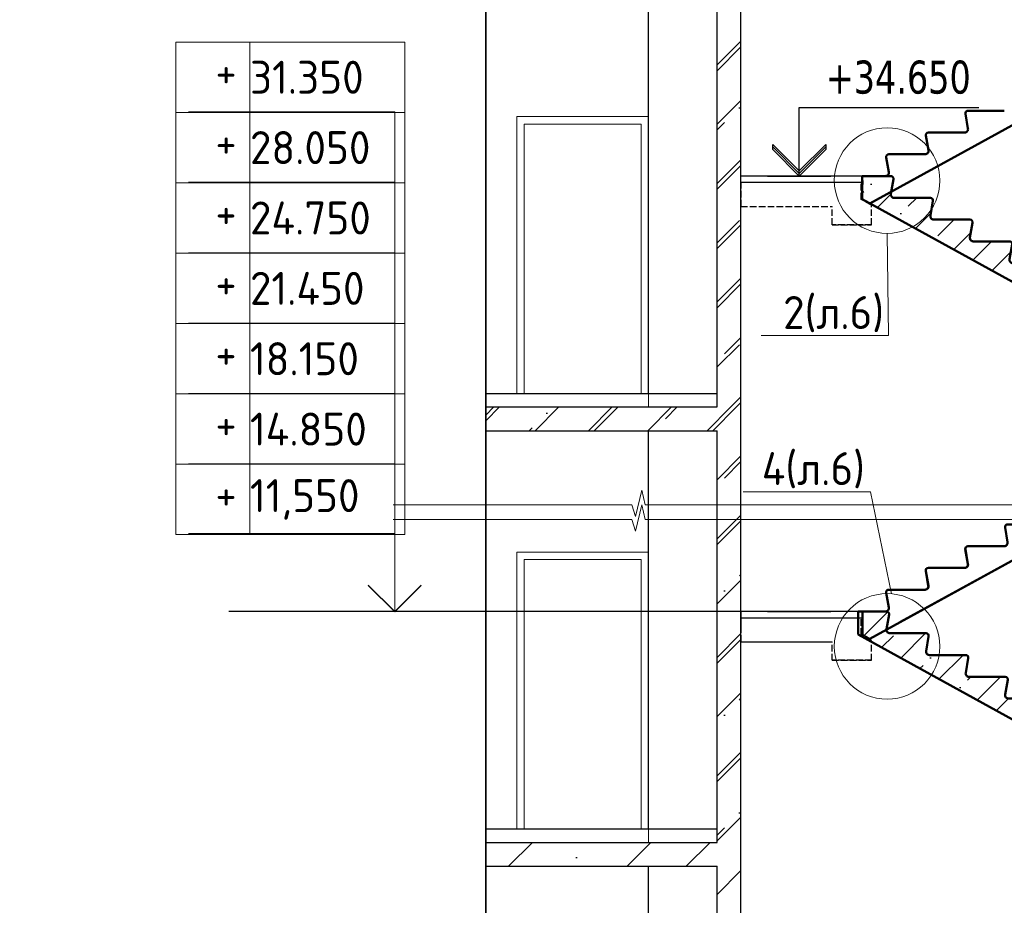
# Model space of a CAD drawing. Header units: millimetres. Extents: x 259029 to 2494469, y -731578 to -57567.
# Tile 44 of 252: x 365440 to 372904, y -640483 to -633771. Entities that reach past the tile are written whole.
import ezdxf
from ezdxf import colors
from ezdxf.entities.mleader import LeaderData, LeaderLine
from ezdxf.math import Vec2, Vec3

# ---------------------------------------------------------------- set-up
doc = ezdxf.new("R2010")
doc.units = ezdxf.units.MM
doc.linetypes.add('______2', pattern=[270, 200, -70])
doc.layers.get('Defpoints').update_dxf_attribs({"color": 140})
for name, color, linetype, lineweight in [('RAZMER', 100, 'Continuous', 15), ('Standard', 7, 'Continuous', 25), ('АС-Таблицы', 7, 'Continuous', 20), ('Общий01', 7, 'Continuous', 13), ('отметки', 243, 'Continuous', 18), ('ПЛИТА', 152, 'Continuous', 35), ('Размеры кладочные', 3, 'Continuous', 20), ('РАЗРЕЗЫ', 10, 'Continuous', 60), ('Символы 0.20', 1, 'Continuous', 20), ('Стена', 7, 'Continuous', 50), ('Стена_ бетон не несущ.', 253, 'Continuous', 35), ('Стена_ бетон несущ.', 253, 'Continuous', 70)]:
    doc.layers.add(name, color=color, linetype=linetype, lineweight=lineweight)
doc.styles.add('TAHOMA', font='tahoma.ttf')
doc.styles.add('ГОСТ', font='GOST_Common.ttf')
pattern_1 = [(45, (-451920.53, -283940.7), (-449.0128, 449.0128), []), (45, (-451471.5, -283940.7), (-449.0128, 449.0128), [793.75, -158.75, 0, -158.75])]
pattern_2 = [(45, (-451920.53, -303740.7), (-449.0128, 449.0128), []), (45, (-451471.5, -303740.7), (-449.0128, 449.0128), [793.75, -158.75, 0, -158.75])]

# ---------------------------------------------------------------- blocks, each defined once
blk = doc.blocks.new('*T921')
at = {"layer": 'Defpoints', "color": 8, "linetype": 'ByBlock', "lineweight": 0, "transparency": 16777216}
for p, q in [((0, 0), (1734.3, 0)), ((0, 0), (0, -3733.3)), ((561.2, 0), (561.2, -3733.3)), ((1734.3, 0), (1734.3, -3733.3)), ((0, -533.3), (1734.3, -533.3)), ((0, -1066.7), (1734.3, -1066.7)), ((0, -1600), (1734.3, -1600)), ((0, -2133.3), (1734.3, -2133.3)), ((0, -2666.7), (1734.3, -2666.7)), ((0, -3200), (1734.3, -3200)), ((0, -3733.3), (1734.3, -3733.3))]:
    blk.add_line(p, q, dxfattribs=at)
at = {"layer": 'АС-Таблицы', "color": 0, "transparency": 16777216, "char_height": 250, "style": 'ГОСТ'}
for s, insert, width, attachment_point in [('+', (461.2, -100), 361.223, 3), ('31.350', (561.2, -266.7), 1173.087, 4), ('+', (461.2, -633.3), 361.223, 3), ('28.050', (561.2, -800), 1173.087, 4), ('24.750', (561.2, -1333.3), 1173.087, 4), ('+', (461.2, -1166.7), 361.223, 3), ('21.450', (561.2, -1866.7), 1173.087, 4), ('+', (461.2, -1700), 361.223, 3), ('18.150', (561.2, -2400), 1173.087, 4), ('+', (461.2, -2233.3), 361.223, 3), ('+', (461.2, -2766.7), 361.223, 3), ('14.850', (561.2, -2933.3), 1173.087, 4), ('+', (461.2, -3300), 361.223, 3), ('11,550', (561.2, -3466.7), 1173.087, 4)]:
    blk.add_mtext(s, dxfattribs=dict(at, insert=insert, width=width, attachment_point=attachment_point))
blk = doc.blocks.new('_None')
blk = doc.blocks.new('НОВЫЙ')
at = {"layer": 'Standard', "color": 5, "linetype": 'Continuous', "lineweight": 50, "transparency": 33554687}
for p, q in [((381795.4, -472257), (381776.2, -472145.8)), ((381795.8, -472121.9), (382011.4, -472121.7)), ((382011.4, -472121.9), (381835.3, -472121.9)), ((382011.4, -472121.9), (382011.4, -472297.6)), ((378952.4, -473979.3), (382011.4, -472297.6)), ((381495.4, -472422), (381476.2, -472310.8)), ((381495.8, -472286.9), (381770.9, -472286.9)), ((381195.4, -472587), (381176.2, -472475.8)), ((381195.8, -472451.9), (381470.9, -472451.9)), ((380895.8, -472616.9), (381170.9, -472616.9)), ((380895.4, -472752), (380876.2, -472640.8)), ((380595.8, -472781.9), (380870.9, -472781.9)), ((380595.4, -472917), (380576.2, -472805.8)), ((380295.4, -473082), (380276.2, -472970.8)), ((380295.8, -472946.9), (380570.9, -472946.9)), ((379995.4, -473247), (379976.2, -473135.8)), ((379995.8, -473111.9), (380270.9, -473111.9)), ((379695.4, -473412), (379676.2, -473300.8)), ((379695.8, -473276.9), (379970.9, -473276.9)), ((379395.8, -473441.9), (379670.9, -473441.9)), ((379395.4, -473577), (379376.2, -473465.8)), ((379095.8, -473606.9), (379370.9, -473606.9)), ((379095.4, -473742), (379076.2, -473630.8)), ((378894.8, -473771.9), (378894.9, -473836.7)), ((378894.8, -473771.9), (378894.8, -473947.6)), ((378894.8, -473771.9), (379070.9, -473771.9))]:
    blk.add_line(p, q, dxfattribs=at)
for centre, radius, start, end in [((381795.8, -472141.9), 20, 90, 191.30993), ((381770.9, -472261.9), 25, 270, 11.30993), ((381495.8, -472306.9), 20, 90, 191.30993), ((381195.8, -472471.9), 20, 90, 191.30993), ((381470.9, -472426.9), 25, 270, 11.30993), ((380895.8, -472636.9), 20, 90, 191.30993), ((381170.9, -472591.9), 25, 270, 11.30993), ((380595.8, -472801.9), 20, 90, 191.30993), ((380870.9, -472756.9), 25, 270, 11.30993), ((380570.9, -472921.9), 25, 270, 11.30993), ((380295.8, -472966.9), 20, 90, 191.30993), ((380270.9, -473086.9), 25, 270, 11.30993), ((379995.8, -473131.9), 20, 90, 191.30993), ((379695.8, -473296.9), 20, 90, 191.30993), ((379970.9, -473251.9), 25, 270, 11.30993), ((379395.8, -473461.9), 20, 90, 191.30993), ((379670.9, -473416.9), 25, 270, 11.30993), ((379095.8, -473626.9), 20, 90, 191.30993), ((379370.9, -473581.9), 25, 270, 11.30993), ((379070.9, -473746.9), 25, 270, 11.30993)]:
    blk.add_arc(centre, radius, start, end, dxfattribs=at)
at = {"layer": 'РАЗРЕЗЫ', "color": 5, "lineweight": 35}
for p, q in [((382011.4, -472297.6), (382011.4, -472121.9)), ((382011.4, -472297.6), (382011.4, -472297.6)), ((378894.8, -473947.6), (378894.8, -473771.9)), ((378952.4, -473979.3), (378894.8, -473947.6))]:
    blk.add_line(p, q, dxfattribs=at)
blk = doc.blocks.new('выаыв')
at = {"layer": 'Standard', "color": 7, "linetype": '______2', "lineweight": 30}
for p, q in [((483017, -472887), (483017, -472378)), ((486656, -473099), (486656, -472378)), ((482696, -473063), (483017, -472887)), ((482696, -473659), (482696, -473063)), ((483896, -473659), (483896, -473099)), ((486656, -473099), (483896, -473099)), ((482696, -473659), (482696, -473279)), ((483896, -473659), (482696, -473659)), ((483896, -473659), (482696, -473659)), ((482696, -473659), (483896, -473659)), ((483896, -473659), (482696, -473659))]:
    blk.add_line(p, q, dxfattribs=at)
at = {"layer": 'ПЛИТА', "color": 0, "lineweight": 30}
blk.add_line((483017, -472378), (486656, -472378), dxfattribs=at)
blk = doc.blocks.new('марш2')
at = {"layer": 'РАЗРЕЗЫ', "lineweight": -2}
h = blk.add_hatch(dxfattribs=at)
h.set_pattern_fill('ANSI35', color=256, scale=50)
h.paths.add_polyline_path([(519266.6, -473418), (519247, -473531.5, 0.457423), (519271.7, -473560.2), (519546.8, -473560.2, -0.457423), (519566.6, -473583), (519547, -473696.5, 0.457423), (519571.7, -473725.2), (519846.8, -473725.2, -0.457423), (519866.6, -473748), (519847, -473861.5, 0.457423), (519871.7, -473890.2), (520146.8, -473890.2, -0.457423), (520166.6, -473913), (520147, -474026.5, 0.457423), (520171.7, -474055.2), (520446.8, -474055.2, -0.457423), (520466.6, -474078), (520447, -474191.5, 0.457423), (520471.7, -474220.2), (520746.8, -474220.2, -0.457423), (520766.6, -474243), (520747, -474356.5, 0.457423), (520771.7, -474385.2), (521046.8, -474385.2, -0.457423), (521066.6, -474408), (521047, -474521.5, 0.457423), (521071.7, -474550.2), (521346.8, -474550.2, -0.457423), (521366.6, -474573), (521347, -474686.5, 0.457423), (521371.7, -474715.2), (521646.8, -474715.2, -0.457423), (521666.6, -474738), (521647, -474851.5, 0.457423), (521671.7, -474880.2), (521946.8, -474880.2, -0.457423), (521966.6, -474903), (521947, -475016.5, 0.457423), (521971.7, -475045.2), (522147.9, -475045.2), (522147.9, -475220.9), (522090.2, -475252.5), (519031.2, -473570.9), (519031.2, -473395), (519246.9, -473395.2, -0.457187)])
at = {"layer": 'РАЗРЕЗЫ', "color": 2, "lineweight": -2, "xscale": -1}
blk.add_blockref('НОВЫЙ', (901042.6, -1273.3), dxfattribs=at)

msp = doc.modelspace()

# ---------------------------------------------------------------- hatches: boundary and pattern name
at = {"layer": 'Стена_ бетон несущ.', "linetype": 'Continuous', "lineweight": 25}
h = msp.add_hatch(dxfattribs=at)
h.set_pattern_fill('ANSI35', scale=100, style=0)
h.set_pattern_definition(pattern_1)
h.paths.add_polyline_path([(370907.7, -636705.6), (370907.7, -633585.6), (370727.7, -633585.6), (370727.7, -636705.6)])
h = msp.add_hatch(dxfattribs=at)
h.set_pattern_fill('ANSI35', scale=100, style=0)
h.set_pattern_definition(pattern_2)
h.paths.add_polyline_path([(370907.7, -636705.6), (370907.7, -633585.6), (370727.7, -633585.6), (370727.7, -636705.6)])
h = msp.add_hatch(dxfattribs=at)
h.set_pattern_fill('ANSI35', scale=100, style=0)
h.set_pattern_definition(pattern_1)
h.paths.add_polyline_path([(368972.5, -636705.6), (368972.5, -636885.6), (370907.7, -636885.6), (370907.7, -636705.6)])
h = msp.add_hatch(dxfattribs=at)
h.set_pattern_fill('ANSI35', scale=100, style=0)
h.set_pattern_definition(pattern_2)
h.paths.add_polyline_path([(368972.5, -636705.6), (368972.5, -636885.6), (370907.7, -636885.6), (370907.7, -636705.6)])
h = msp.add_hatch(dxfattribs=at)
h.set_pattern_fill('ANSI35', scale=100, style=0)
h.set_pattern_definition(pattern_1)
h.paths.add_polyline_path([(370907.7, -640005.6), (370907.7, -636885.6), (370727.7, -636885.6), (370727.7, -640005.6)])
h = msp.add_hatch(dxfattribs=at)
h.set_pattern_fill('ANSI35', scale=100, style=0)
h.set_pattern_definition(pattern_2)
h.paths.add_polyline_path([(370907.7, -640005.6), (370907.7, -636885.6), (370727.7, -636885.6), (370727.7, -640005.6)])
h = msp.add_hatch(dxfattribs=at)
h.set_pattern_fill('ANSI35', scale=100, style=0)
h.set_pattern_definition(pattern_1)
h.paths.add_polyline_path([(368972.5, -640005.6), (368972.5, -640185.6), (370907.7, -640185.6), (370907.7, -640005.6)])
h = msp.add_hatch(dxfattribs=at)
h.set_pattern_fill('ANSI35', scale=100, style=0)
h.set_pattern_definition(pattern_1)
h.paths.add_polyline_path([(370907.7, -643305.6), (370907.7, -640185.6), (370727.7, -640185.6), (370727.7, -643305.6)])

# ---------------------------------------------------------------- linework, layer by layer
at = {"color": 0}
msp.add_line((371109.6, -638255.6), (367026.8, -638255.6), dxfattribs=at)
at = {"layer": 'RAZMER', "color": 30, "ltscale": 100}
for p, q in [((368282.7, -634469.9, 0), (366720.2, -634469.9, 0)), ((368282.7, -637658.3, 0), (368282.7, -634469.9, 0)), ((368282.7, -635003.2, 0), (366720.2, -635003.2, 0)), ((368282.7, -635536.6, 0), (366720.2, -635536.6, 0)), ((368282.7, -636069.9, 0), (366720.2, -636069.9, 0)), ((368282.7, -636603.2, 0), (366720.2, -636603.2, 0)), ((368282.7, -637136.6, 0), (366720.2, -637136.6, 0)), ((368282.7, -637810.9, 0), (368282.7, -637210.9, 0)), ((368282.7, -637664.6, 0), (366720.2, -637664.6, 0))]:
    msp.add_line(p, q, dxfattribs=at)
at = {"layer": 'RAZMER'}
msp.add_line((368282.7, -637655.6, 0), (368282.7, -638255.6), dxfattribs=at)
at = {"layer": 'Standard', "color": 7, "linetype": 'Continuous', "lineweight": 25}
for p, q in [((370907.7, -636885.6), (370907.7, -631362.8)), ((370907.7, -636885.6), (370907.7, -631362.8)), ((370907.7, -634955.6), (370907.7, -633405.6)), ((370907.7, -634955.6), (370907.7, -633405.6)), ((370727.7, -636705.6), (370727.7, -633585.6)), ((370727.7, -636705.6), (370727.7, -633585.6)), ((371349.6, -634955.6), (371349.6, -634435.6)), ((371349.6, -634435.6), (372709.6, -634435.6)), ((371349.6, -634955.6), (371349.6, -634435.6)), ((371349.6, -634435.6), (372709.6, -634435.6)), ((371149.6, -634755.6), (371149.6, -634715.6)), ((371149.6, -634715.6), (371349.6, -634915.6)), ((371149.6, -634755.6), (371149.6, -634715.6)), ((371149.6, -634715.6), (371349.6, -634915.6)), ((371349.6, -634935.6), (371149.6, -634735.6)), ((371349.6, -634935.6), (371149.6, -634735.6)), ((371349.6, -634915.6), (371549.6, -634715.6)), ((371349.6, -634915.6), (371549.6, -634715.6)), ((371549.6, -634735.6), (371349.6, -634935.6)), ((371549.6, -634735.6), (371349.6, -634935.6)), ((371549.6, -634715.6), (371549.6, -634735.6)), ((371549.6, -634715.6), (371549.6, -634735.6)), ((371549.6, -634735.6), (371549.6, -634755.6)), ((371549.6, -634735.6), (371549.6, -634755.6)), ((371349.6, -634955.6), (371149.6, -634755.6)), ((371349.6, -634955.6), (371149.6, -634755.6)), ((371549.6, -634755.6), (371349.6, -634955.6)), ((371549.6, -634755.6), (371349.6, -634955.6)), ((371109.6, -634955.6), (371589.6, -634955.6)), ((371109.6, -634955.6), (371589.6, -634955.6)), ((370907.7, -638255.6), (370907.7, -636705.6)), ((370907.7, -638255.6), (370907.7, -636705.6)), ((370727.7, -640005.6), (370727.7, -636885.6)), ((370727.7, -640005.6), (370727.7, -636885.6)), ((370907.7, -646785.6), (370907.7, -637557.7)), ((371109.6, -638255.6), (371589.6, -638255.6)), ((370907.7, -640185.6), (370907.7, -638405.6)), ((370907.7, -643485.6), (370907.7, -640005.6)), ((370727.7, -643305.6), (370727.7, -640185.6))]:
    msp.add_line(p, q, dxfattribs=at)
at = {"layer": 'Standard', "color": 5, "linetype": 'Continuous', "lineweight": 50, "transparency": 33554687}
for p, q in [((371885.1, -635163.2), (374736, -633595.9)), ((372628.1, -634595.9), (372608.8, -634484.7)), ((372628.5, -634460.8), (372903.6, -634460.8)), ((372328.1, -634760.9), (372308.8, -634649.7)), ((372328.5, -634625.8), (372603.6, -634625.8)), ((372028.1, -634925.9), (372008.8, -634814.7)), ((372028.5, -634790.8), (372303.6, -634790.8)), ((371827.4, -634955.8), (371827.6, -635020.6)), ((371827.4, -634955.8), (371827.4, -635131.5)), ((371827.4, -634955.8), (372003.6, -634955.8))]:
    msp.add_line(p, q, dxfattribs=at)
at = {"layer": 'Standard', "color": 7, "linetype": 'Continuous', "lineweight": 13}
for p, q in [((370151.7, -634561.6), (369263.7, -634561.6)), ((369263.7, -634561.6), (369263.7, -636605.6)), ((370151.7, -634561.6), (369263.7, -634561.6)), ((369263.7, -634561.6), (369263.7, -636605.6)), ((370151.7, -636605.6), (370151.7, -634561.6)), ((370151.7, -636605.6), (370151.7, -634561.6)), ((370151.7, -637861.6), (369263.7, -637861.6)), ((369263.7, -637861.6), (369263.7, -639905.6)), ((370151.7, -639905.6), (370151.7, -637861.6))]:
    msp.add_line(p, q, dxfattribs=at)
at = {"layer": 'Standard', "color": 1, "linetype": 'Continuous', "lineweight": 50, "transparency": 33554687}
for p, q in [((372116.8, -638335.1), (373531.1, -637557.7)), ((372627.3, -637895.7), (372608.1, -637784.6)), ((372627.7, -637760.6), (372902.8, -637760.6)), ((372327.7, -637925.6), (372602.8, -637925.6)), ((372327.3, -638060.7), (372308.1, -637949.6)), ((372027.7, -638090.6), (372302.8, -638090.6))]:
    msp.add_line(p, q, dxfattribs=at)
at = {"layer": 'Standard', "color": 5, "linetype": 'Continuous', "lineweight": 50, "transparency": 33554687}
for centre, radius, start, end in [((372628.5, -634480.8), 20, 90, 191.30993), ((372328.5, -634645.8), 20, 90, 191.30993), ((372603.6, -634600.8), 25, 270, 11.30993), ((372028.5, -634810.8), 20, 90, 191.30993), ((372303.6, -634765.8), 25, 270, 11.30993), ((372003.6, -634930.8), 25, 270, 11.30993)]:
    msp.add_arc(centre, radius, start, end, dxfattribs=at)
at = {"layer": 'Standard', "color": 1, "linetype": 'Continuous', "lineweight": 50, "transparency": 33554687}
for centre, radius, start, end in [((372627.7, -637780.6), 20, 90, 191.30993), ((372902.8, -637735.6), 25, 270, 11.30993), ((372327.7, -637945.6), 20, 90, 191.30993), ((372602.8, -637900.6), 25, 270, 11.30993), ((372027.7, -638110.6), 20, 90, 190.6777), ((372302.8, -638065.6), 25, 270, 11.30993)]:
    msp.add_arc(centre, radius, start, end, dxfattribs=at)
at = {"layer": 'Общий01', "color": 7, "linetype": 'Continuous', "lineweight": 25}
for p, q in [((370727.7, -636605.6), (368972.5, -636605.6)), ((370727.7, -636605.6), (368972.5, -636605.6)), ((368972.5, -636705.6), (370727.7, -636705.6)), ((368972.5, -636705.6), (370727.7, -636705.6)), ((368972.5, -636885.6), (370727.7, -636885.6)), ((368972.5, -636885.6), (370727.7, -636885.6)), ((370727.7, -639905.6), (368972.5, -639905.6)), ((368972.5, -640005.6), (370727.7, -640005.6)), ((368972.5, -640185.6), (370727.7, -640185.6))]:
    msp.add_line(p, q, dxfattribs=at)
at = {"layer": 'отметки', "linetype": 'Continuous', "lineweight": 25, "ltscale": 100}
msp.add_lwpolyline([(368482.7, -638055.6), (368282.7, -638255.6), (368082.7, -638055.6)], dxfattribs=at)
at = {"layer": 'отметки', "linetype": 'Continuous', "lineweight": 25, "ltscale": 100, "elevation": 0}
msp.add_lwpolyline([(368482.7, -638058.3), (368282.7, -638258.3), (368082.7, -638058.3)], dxfattribs=at)
at = {"layer": 'ПЛИТА', "color": 0}
msp.add_line((368972.5, -626580), (368972.5, -654000.6), dxfattribs=at)
at = {"layer": 'ПЛИТА', "color": 0, "lineweight": 30}
msp.add_line((370907.7, -638485.6), (371597.7, -638485.7), dxfattribs=at)
at = {"layer": 'Размеры кладочные'}
for points in [[(371404.3, -637447.1), (370181.4, -637447.1), (370155.8, -637336.7), (370107, -637537), (370079.5, -637447.1), (368270.5, -637447.1)], [(374418.2, -637447.1), (373195.3, -637447.1), (373169.7, -637336.7), (373120.9, -637537), (373093.3, -637447.1), (371404.3, -637447.1)], [(371404.3, -637557.7), (370181.4, -637557.7), (370155.8, -637447.3), (370107, -637647.6), (370079.5, -637557.7), (368270.5, -637557.7)], [(374418.2, -637557.7), (373195.3, -637557.7), (373169.7, -637447.3), (373120.9, -637647.6), (373093.3, -637557.7), (371404.3, -637557.7)]]:
    msp.add_lwpolyline(points, dxfattribs=at)
at = {"layer": 'РАЗРЕЗЫ', "color": 5, "lineweight": 35}
for p, q in [((371827.4, -635131.5), (371827.4, -634955.8)), ((371885.1, -635163.2), (371827.4, -635131.5))]:
    msp.add_line(p, q, dxfattribs=at)
at = {"layer": 'Символы 0.20'}
for centre in [(372015.1, -634990.5), (372015.1, -638520.5)]:
    msp.add_circle(centre, 400, dxfattribs=at)
at = {"layer": 'Стена', "color": 7, "linetype": 'Continuous', "lineweight": 25}
for p, q in [((372007.7, -634955.6), (370907.7, -634955.6)), ((372007.7, -634955.6), (370907.7, -634955.6)), ((372032.9, -634955.6), (370907.7, -634955.6)), ((372007.7, -638255.6), (370907.7, -638255.6)), ((370907.7, -638255.6), (370907.7, -638405.6)), ((371891.6, -638255.6), (370907.7, -638255.6))]:
    msp.add_line(p, q, dxfattribs=at)
at = {"layer": 'Стена_ бетон не несущ.', "color": 45, "linetype": 'Continuous', "lineweight": 25}
for p, q in [((370207.7, -636605.6), (370207.7, -633585.6)), ((370207.7, -636605.6), (370207.7, -633585.6)), ((370207.7, -639905.6), (370207.7, -636885.6)), ((370207.7, -639905.6), (370207.7, -636885.6)), ((370207.7, -643205.6), (370207.7, -640185.6))]:
    msp.add_line(p, q, dxfattribs=at)
at = {"layer": 'Стена_ бетон не несущ.', "color": 7, "linetype": 'Continuous', "lineweight": 13}
for p, q in [((370207.7, -634505.6), (369207.7, -634505.6)), ((369207.7, -634505.6), (369207.7, -636605.6)), ((370207.7, -634505.6), (369207.7, -634505.6)), ((369207.7, -634505.6), (369207.7, -636605.6)), ((370207.7, -636705.6), (370207.7, -634505.6)), ((370207.7, -636705.6), (370207.7, -634505.6)), ((370207.7, -637805.6), (369207.7, -637805.6)), ((369207.7, -637805.6), (369207.7, -639905.6)), ((370207.7, -640005.6), (370207.7, -637805.6))]:
    msp.add_line(p, q, dxfattribs=at)

# ---------------------------------------------------------------- block references
msp.add_blockref('*T921', (366624.4, -633940.3, 0))
at = {"layer": 'РАЗРЕЗЫ', "color": 2, "lineweight": -2}
for name, p in [('марш2', (-147203.8, -161560.6)), ('НОВЫЙ', (-7067.3, -164483.9)), ('марш2', (-147236.3, -164860.6)), ('НОВЫЙ', (-7067.3, -167783.9))]:
    msp.add_blockref(name, p, dxfattribs=at)
at = {"layer": 'РАЗРЕЗЫ', "color": 2, "lineweight": -2, "xscale": -0.25, "yscale": 0.25, "zscale": 0.25}
for p in [(492571.8, -516911), (492571.8, -520211)]:
    msp.add_blockref('выаыв', p, dxfattribs=at)

# ---------------------------------------------------------------- texts
at = {"layer": 'Standard', "color": 7, "linetype": 'Continuous', "lineweight": 25, "insert": (371549.6, -634335.6), "char_height": 250, "width": 1183.813, "attachment_point": 7, "style": 'TAHOMA'}
msp.add_mtext('\\W0.86;+34.650', dxfattribs=at)

# ---------------------------------------------------------------- leaders
at = {"layer": 'Символы 0.20'}
ml = msp.add_multileader_mtext('Standard', dxfattribs=at)
ml.set_content('3(л.6)', color=256, style='ГОСТ')
ml.set_leader_properties(color=256, linetype='ByLayer', lineweight=-1)
ml.set_arrow_properties(name='NONE')
ml.build(insert=Vec2(0, 0))
ml.multileader.update_dxf_attribs({"text_left_attachment_type": 6, "text_right_attachment_type": 6, "dogleg_length": 0.25, "arrow_head_size": 200, "scale": 100})
ctx = ml.context
ctx.base_point, ctx.scale, ctx.char_height, ctx.arrow_head_size, ctx.landing_gap_size, ctx.plane_origin = Vec3(354202.3, -635860.7), 100, 250, 200, 25, Vec3(354686.6, -636162.5)
ctx.left_attachment, ctx.right_attachment = 6, 6
notes = []
notes.append((ctx, [(0, (1, 1, 0), (354177.3, -635860.7), (1, 0), 25, [(0, [(353503.5, -635272.7)], 0, [])])]))
ctx.mtext.insert, ctx.mtext.width, ctx.mtext.defined_height, ctx.mtext.flow_direction = Vec3(354227.3, -635560.7), 1094.387, 742.8, 5
ml = msp.add_multileader_mtext('Standard', dxfattribs=at)
ml.set_content('2(л.6)', color=256, style='ГОСТ')
ml.set_leader_properties(color=256, linetype='ByLayer', lineweight=-1)
ml.set_arrow_properties(name='NONE')
ml.build(insert=Vec2(0, 0))
ml.multileader.update_dxf_attribs({"text_left_attachment_type": 6, "text_right_attachment_type": 6, "dogleg_length": 0.25, "arrow_head_size": 200, "scale": 100})
ctx = ml.context
ctx.base_point, ctx.scale, ctx.char_height, ctx.arrow_head_size, ctx.landing_gap_size, ctx.plane_origin = Vec3(371201.7, -636165), 100, 250, 200, 25, Vec3(373531.1, -636102.1)
ctx.left_attachment, ctx.right_attachment = 6, 6
notes.append((ctx, [(1, (1, 1, 0), (372026.7, -636165), (-1, 0), 25, [(0, [(372015.1, -635390.5)], 0, [])])]))
ctx.mtext.insert, ctx.mtext.width, ctx.mtext.defined_height, ctx.mtext.flow_direction = Vec3(371226.7, -635865), 1094.387, 742.8, 5
ml = msp.add_multileader_mtext('Standard', dxfattribs=at)
ml.set_content('1(л.6)', color=256, style='ГОСТ')
ml.set_leader_properties(color=256, linetype='ByLayer', lineweight=-1)
ml.set_arrow_properties(name='NONE')
ml.build(insert=Vec2(0, 0))
ml.multileader.update_dxf_attribs({"text_left_attachment_type": 6, "text_right_attachment_type": 6, "dogleg_length": 0.25, "arrow_head_size": 200, "scale": 100})
ctx = ml.context
ctx.base_point, ctx.scale, ctx.char_height, ctx.arrow_head_size, ctx.landing_gap_size, ctx.plane_origin = Vec3(356474.8, -635799.8), 100, 250, 200, 25, Vec3(357688.9, -637934.2)
ctx.left_attachment, ctx.right_attachment = 6, 6
notes.append((ctx, [(0, (1, 1, 0), (356449.8, -635799.8), (1, 0), 25, [(0, [(356378, -636479.1)], 0, [])])]))
ctx.mtext.insert, ctx.mtext.width, ctx.mtext.flow_direction = Vec3(356499.8, -635499.8), 792.21, 5
ml = msp.add_multileader_mtext('Standard', dxfattribs=at)
ml.set_content('4(л.6)', color=256, style='ГОСТ')
ml.set_leader_properties(color=256, linetype='ByLayer', lineweight=-1)
ml.set_arrow_properties(name='NONE')
ml.build(insert=Vec2(0, 0))
ml.multileader.update_dxf_attribs({"text_left_attachment_type": 6, "text_right_attachment_type": 6, "dogleg_length": 0.25, "arrow_head_size": 200, "scale": 100})
ctx = ml.context
ctx.base_point, ctx.scale, ctx.char_height, ctx.arrow_head_size, ctx.landing_gap_size, ctx.plane_origin = Vec3(371040.1, -637347.9), 100, 250, 200, 25, Vec3(373531.1, -639632.1)
ctx.left_attachment, ctx.right_attachment = 6, 6
notes.append((ctx, [(1, (1, 1, 0), (371890.1, -637347.9), (-1, 0), 25, [(0, [(372047.8, -638121.8)], 0, [])])]))
ctx.mtext.insert, ctx.mtext.width, ctx.mtext.defined_height, ctx.mtext.flow_direction = Vec3(371065.1, -637047.9), 1094.387, 742.8, 5
ml = msp.add_multileader_mtext('Standard', dxfattribs=at)
ml.set_content('3(л.6)', color=256, style='ГОСТ')
ml.set_leader_properties(color=256, linetype='ByLayer', lineweight=-1)
ml.set_arrow_properties(name='NONE')
ml.build(insert=Vec2(0, 0))
ml.multileader.update_dxf_attribs({"text_left_attachment_type": 6, "text_right_attachment_type": 6, "dogleg_length": 0.25, "arrow_head_size": 200, "scale": 100})
ctx = ml.context
ctx.base_point, ctx.scale, ctx.char_height, ctx.arrow_head_size, ctx.landing_gap_size, ctx.plane_origin = Vec3(354083.5, -639163.2), 100, 250, 200, 25, Vec3(354567.8, -639465)
ctx.left_attachment, ctx.right_attachment = 6, 6
notes.append((ctx, [(0, (1, 1, 0), (354058.5, -639163.2), (1, 0), 25, [(0, [(353384.7, -638575.3)], 0, [])])]))
ctx.mtext.insert, ctx.mtext.width, ctx.mtext.defined_height, ctx.mtext.flow_direction = Vec3(354108.5, -638863.2), 1094.387, 742.8, 5
ml = msp.add_multileader_mtext('Standard', dxfattribs=at)
ml.set_content('1(л.6)', color=256, style='ГОСТ')
ml.set_leader_properties(color=256, linetype='ByLayer', lineweight=-1)
ml.set_arrow_properties(name='NONE')
ml.build(insert=Vec2(0, 0))
ml.multileader.update_dxf_attribs({"text_left_attachment_type": 6, "text_right_attachment_type": 6, "dogleg_length": 0.25, "arrow_head_size": 200, "scale": 100})
ctx = ml.context
ctx.base_point, ctx.scale, ctx.char_height, ctx.arrow_head_size, ctx.landing_gap_size, ctx.plane_origin = Vec3(356474.8, -639099.8), 100, 250, 200, 25, Vec3(357688.9, -641234.2)
ctx.left_attachment, ctx.right_attachment = 6, 6
notes.append((ctx, [(0, (1, 1, 0), (356449.8, -639099.8), (1, 0), 25, [(0, [(356378, -639779.1)], 0, [])])]))
ctx.mtext.insert, ctx.mtext.width, ctx.mtext.flow_direction = Vec3(356499.8, -638799.8), 792.21, 5
for ctx, leaders in notes:
    for number, flags, end, landing, length, lines in leaders:
        leader = LeaderData()
        leader.index, (leader.has_last_leader_line, leader.has_dogleg_vector, leader.attachment_direction) = number, flags
        leader.last_leader_point, leader.dogleg_vector, leader.dogleg_length = Vec3(end), Vec3(landing), length
        for number, points, colour, breaks in lines:
            line = LeaderLine()
            line.index, line.vertices, line.color, line.breaks = number, Vec3.list(points), colors.encode_raw_color(colour), breaks
            leader.lines.append(line)
        ctx.leaders.append(leader)

doc.saveas('drawing.dxf')
